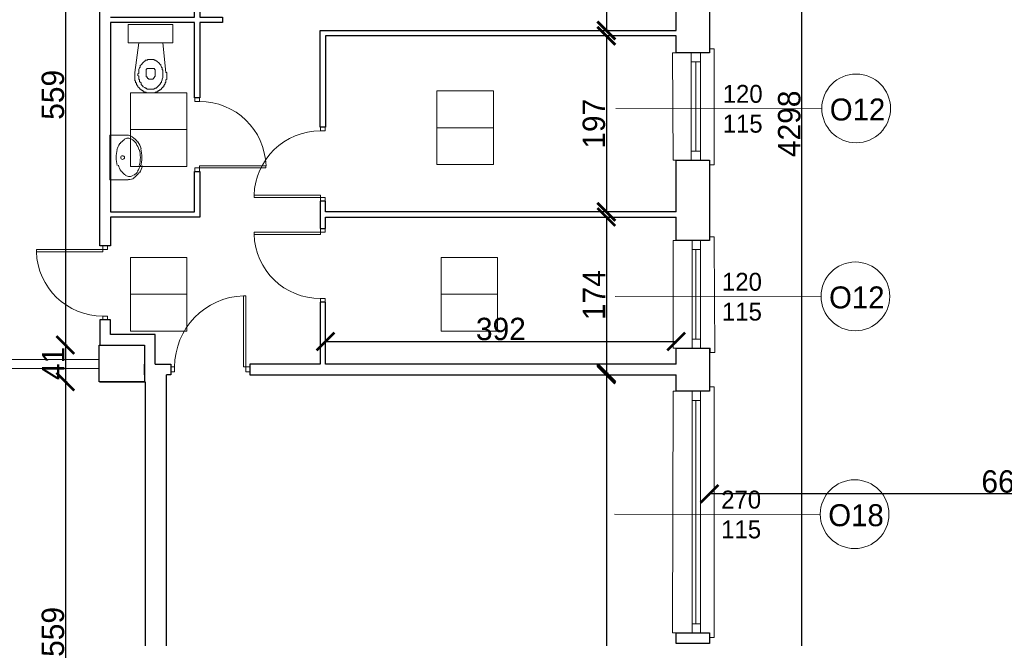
# Model space of a CAD drawing. Header units: centimetres. Extents: x -17621 to 77377, y -18613 to 66.
# Tile 106 of 173: x 27494 to 28594, y -9291 to -8599. Entities that reach past the tile are written whole.
import ezdxf

# ---------------------------------------------------------------- set-up
doc = ezdxf.new("R2010")
doc.units = ezdxf.units.CM
doc.layers.add('0-wymiarowanie rys.CAD', color=5, linetype='Continuous', lineweight=0, true_color=0x0000ff)
for name, color, linetype, lineweight in [('a_drzwi i okna', 2, 'Continuous', 0), ('a_inwentaryzacja', 141, 'Continuous', 0), ('a_wymiarowanie', 211, 'Continuous', 0), ('drzwi', 2, 'Continuous', 0), ('kratownica', 8, 'Continuous', 15), ('pomieszczenia', 191, 'Continuous', 5)]:
    doc.layers.add(name, color=color, linetype=linetype, lineweight=lineweight)
for name, color, linetype in [('PDF3_A220 ŚCIANY WEWNĘTRZNE', 7, 'Continuous'), ('PDF3_A310 STOLARKA ZEWNĘTRZNA', 7, 'Continuous'), ('PDF3_A720 MEBLE', 7, 'Continuous')]:
    doc.layers.add(name, color=color, linetype=linetype)
doc.styles.add('PDF Century Gothic', font='GOTHIC.TTF')
doc.dimstyles.new('ISO-25', dxfattribs={"dimtxt": 25, "dimasz": 20, "dimexe": 0.6, "dimexo": 0.375, "dimtad": 1, "dimdec": 0, "dimtxsty": 'PDF Century Gothic', "dimblk": 'ARCHTICK', "dimcen": 2.5, "dimadec": 1, "dimazin": 0, "dimtfac": 1, "dimtdec": 0, "dimtmove": 0, "dimatfit": 3, "dimldrblk": 'ARCHTICK', "dimfxl": 2, "dimfxlon": 1, "dimarcsym": 0})

# ---------------------------------------------------------------- blocks, each defined once
blk = doc.blocks.new('_ArchTick')
at = {"color": 0, "linetype": 'ByBlock', "const_width": 0.15}
blk.add_lwpolyline([(-0.5, -0.5), (0.5, 0.5)], dxfattribs=at)
blk = doc.blocks.new('*D982')
at = {"layer": 'a_wymiarowanie', "color": 0, "linetype": 'Continuous', "lineweight": -2, "transparency": 16777216}
for p, q in [((27835.5, -8960.8), (27835.5, -8958.2)), ((27835.5, -8958.8), (28227.6, -8958.8)), ((28227.6, -8960.8), (28227.6, -8958.2))]:
    blk.add_line(p, q, dxfattribs=at)
at = {"layer": 'Defpoints', "color": 0, "linetype": 'Continuous', "transparency": 16777216}
for p in [(28227.6, -8958.8), (27835.5, -8984.2), (28227.6, -8984.2)]:
    blk.add_point(p, dxfattribs=at)
at = {"layer": 'a_wymiarowanie', "color": 0, "linetype": 'Continuous', "lineweight": -2, "transparency": 16777216, "xscale": 20, "yscale": 20, "zscale": 20, "rotation": 180}
blk.add_blockref('_ArchTick', (27835.5, -8958.8), dxfattribs=at)
at = {"layer": 'a_wymiarowanie', "color": 0, "linetype": 'Continuous', "lineweight": -2, "transparency": 16777216, "xscale": 20, "yscale": 20, "zscale": 20}
blk.add_blockref('_ArchTick', (28227.6, -8958.8), dxfattribs=at)
at = {"layer": 'a_wymiarowanie', "color": 0, "linetype": 'Continuous', "lineweight": 0, "transparency": 16777216, "insert": (28031.6, -8945), "char_height": 25, "attachment_point": 5, "style": 'PDF Century Gothic'}
blk.add_mtext('392', dxfattribs=at)
blk = doc.blocks.new('*D984')
at = {"layer": 'a_wymiarowanie', "color": 0, "linetype": 'Continuous', "lineweight": -2, "transparency": 16777216}
for p, q in [((28151.5, -8406.6), (28148.9, -8406.6)), ((28149.5, -8406.6), (28149.5, -8611.3)), ((28151.5, -8611.3), (28148.9, -8611.3))]:
    blk.add_line(p, q, dxfattribs=at)
at = {"layer": 'Defpoints', "color": 0, "linetype": 'Continuous', "transparency": 16777216}
for p in [(28227.6, -8406.6), (28149.5, -8611.3), (28227.6, -8611.3)]:
    blk.add_point(p, dxfattribs=at)
at = {"layer": 'a_wymiarowanie', "color": 0, "linetype": 'Continuous', "lineweight": -2, "transparency": 16777216, "xscale": 20, "yscale": 20, "zscale": 20}
for p, rotation in [((28149.5, -8406.6), 90), ((28149.5, -8611.3), 270)]:
    blk.add_blockref('_ArchTick', p, dxfattribs=dict(at, rotation=rotation))
at = {"layer": 'a_wymiarowanie', "color": 0, "linetype": 'Continuous', "lineweight": 0, "transparency": 16777216, "insert": (28135.7, -8508.9), "char_height": 25, "attachment_point": 5, "rotation": 90, "style": 'PDF Century Gothic'}
blk.add_mtext('205', dxfattribs=at)
blk = doc.blocks.new('*D985')
at = {"layer": 'a_wymiarowanie', "color": 0, "linetype": 'Continuous', "lineweight": -2, "transparency": 16777216}
for p, q in [((28151.5, -8617.2), (28148.9, -8617.2)), ((28149.5, -8617.2), (28149.5, -8813.9)), ((28151.5, -8813.9), (28148.9, -8813.9))]:
    blk.add_line(p, q, dxfattribs=at)
at = {"layer": 'Defpoints', "color": 0, "linetype": 'Continuous', "transparency": 16777216}
for p in [(28227.6, -8617.2), (28149.5, -8813.9), (28227.6, -8813.9)]:
    blk.add_point(p, dxfattribs=at)
at = {"layer": 'a_wymiarowanie', "color": 0, "linetype": 'Continuous', "lineweight": -2, "transparency": 16777216, "xscale": 20, "yscale": 20, "zscale": 20}
for p, rotation in [((28149.5, -8617.2), 90), ((28149.5, -8813.9), 270)]:
    blk.add_blockref('_ArchTick', p, dxfattribs=dict(at, rotation=rotation))
at = {"layer": 'a_wymiarowanie', "color": 0, "linetype": 'Continuous', "lineweight": 0, "transparency": 16777216, "insert": (28135.7, -8715.5), "char_height": 25, "attachment_point": 5, "rotation": 90, "style": 'PDF Century Gothic'}
blk.add_mtext('197', dxfattribs=at)
blk = doc.blocks.new('*D986')
at = {"layer": 'a_wymiarowanie', "color": 0, "linetype": 'Continuous', "lineweight": -2, "transparency": 16777216}
for p, q in [((28151.5, -8819.8), (28148.9, -8819.8)), ((28149.5, -8819.8), (28149.5, -8994.2)), ((28151.5, -8994.2), (28148.9, -8994.2))]:
    blk.add_line(p, q, dxfattribs=at)
at = {"layer": 'Defpoints', "color": 0, "linetype": 'Continuous', "transparency": 16777216}
for p in [(28227.6, -8819.8), (28149.5, -8994.2), (28227.6, -8994.2)]:
    blk.add_point(p, dxfattribs=at)
at = {"layer": 'a_wymiarowanie', "color": 0, "linetype": 'Continuous', "lineweight": -2, "transparency": 16777216, "xscale": 20, "yscale": 20, "zscale": 20}
for p, rotation in [((28149.5, -8819.8), 90), ((28149.5, -8994.2), 270)]:
    blk.add_blockref('_ArchTick', p, dxfattribs=dict(at, rotation=rotation))
at = {"layer": 'a_wymiarowanie', "color": 0, "linetype": 'Continuous', "lineweight": 0, "transparency": 16777216, "insert": (28135.7, -8907), "char_height": 25, "attachment_point": 5, "rotation": 90, "style": 'PDF Century Gothic'}
blk.add_mtext('174', dxfattribs=at)
blk = doc.blocks.new('*D988')
at = {"layer": 'a_wymiarowanie', "color": 0, "linetype": 'Continuous', "lineweight": -2, "transparency": 16777216}
for p, q in [((28151.5, -8996), (28148.9, -8996)), ((28149.5, -8996), (28149.5, -10240.5)), ((28151.5, -10240.5), (28148.9, -10240.5))]:
    blk.add_line(p, q, dxfattribs=at)
at = {"layer": 'Defpoints', "color": 0, "linetype": 'Continuous', "transparency": 16777216}
for p in [(28227.6, -8996), (28149.5, -10240.5), (28228.2, -10240.5)]:
    blk.add_point(p, dxfattribs=at)
at = {"layer": 'a_wymiarowanie', "color": 0, "linetype": 'Continuous', "lineweight": -2, "transparency": 16777216, "xscale": 20, "yscale": 20, "zscale": 20}
for p, rotation in [((28149.5, -8996), 90), ((28149.5, -10240.5), 270)]:
    blk.add_blockref('_ArchTick', p, dxfattribs=dict(at, rotation=rotation))
at = {"layer": 'a_wymiarowanie', "color": 0, "linetype": 'Continuous', "lineweight": 0, "transparency": 16777216, "insert": (28136, -9618.3), "char_height": 25, "attachment_point": 5, "rotation": 90, "style": 'PDF Century Gothic'}
blk.add_mtext('1244', dxfattribs=at)
blk = doc.blocks.new('*D996')
at = {"layer": 'a_wymiarowanie', "color": 0, "linetype": 'Continuous', "lineweight": -2, "transparency": 16777216}
for p, q in [((27546.7, -8403.7), (27544.1, -8403.7)), ((27544.7, -8403.7), (27544.7, -8962.8)), ((27546.7, -8962.8), (27544.1, -8962.8))]:
    blk.add_line(p, q, dxfattribs=at)
at = {"layer": 'Defpoints', "color": 0, "linetype": 'Continuous', "transparency": 16777216}
for p in [(27582.5, -8403.7), (27544.7, -8962.8), (27583.3, -8962.8)]:
    blk.add_point(p, dxfattribs=at)
at = {"layer": 'a_wymiarowanie', "color": 0, "linetype": 'Continuous', "lineweight": -2, "transparency": 16777216, "xscale": 20, "yscale": 20, "zscale": 20}
for p, rotation in [((27544.7, -8403.7), 90), ((27544.7, -8962.8), 270)]:
    blk.add_blockref('_ArchTick', p, dxfattribs=dict(at, rotation=rotation))
at = {"layer": 'a_wymiarowanie', "color": 0, "linetype": 'Continuous', "lineweight": 0, "transparency": 16777216, "insert": (27530.9, -8683.2), "char_height": 25, "attachment_point": 5, "rotation": 90, "style": 'PDF Century Gothic'}
blk.add_mtext('559', dxfattribs=at)
blk = doc.blocks.new('*D997')
at = {"layer": 'a_wymiarowanie', "color": 0, "linetype": 'Continuous', "lineweight": -2, "transparency": 16777216}
for p, q in [((27546.7, -8962.8), (27544.1, -8962.8)), ((27544.7, -8962.8), (27544.7, -9003.8)), ((27546.7, -9003.8), (27544.1, -9003.8))]:
    blk.add_line(p, q, dxfattribs=at)
at = {"layer": 'Defpoints', "color": 0, "linetype": 'Continuous', "transparency": 16777216}
for p in [(27583.3, -8962.8), (27544.7, -9003.8), (27582.5, -9003.8)]:
    blk.add_point(p, dxfattribs=at)
at = {"layer": 'a_wymiarowanie', "color": 0, "linetype": 'Continuous', "lineweight": -2, "transparency": 16777216, "xscale": 20, "yscale": 20, "zscale": 20}
for p, rotation in [((27544.7, -8962.8), 90), ((27544.7, -9003.8), 270)]:
    blk.add_blockref('_ArchTick', p, dxfattribs=dict(at, rotation=rotation))
at = {"layer": 'a_wymiarowanie', "color": 0, "linetype": 'Continuous', "lineweight": 0, "transparency": 16777216, "insert": (27531.2, -8983.3), "char_height": 25, "attachment_point": 5, "rotation": 90, "style": 'PDF Century Gothic'}
blk.add_mtext('41', dxfattribs=at)
blk = doc.blocks.new('*D998')
at = {"layer": 'a_wymiarowanie', "color": 0, "linetype": 'Continuous', "lineweight": -2, "transparency": 16777216}
for p, q in [((27546.7, -9003.8), (27544.1, -9003.8)), ((27544.7, -9003.8), (27544.7, -9563)), ((27546.7, -9563), (27544.1, -9563))]:
    blk.add_line(p, q, dxfattribs=at)
at = {"layer": 'Defpoints', "color": 0, "linetype": 'Continuous', "transparency": 16777216}
for p in [(27582.5, -9003.8), (27544.7, -9563), (27582.3, -9563)]:
    blk.add_point(p, dxfattribs=at)
at = {"layer": 'a_wymiarowanie', "color": 0, "linetype": 'Continuous', "lineweight": -2, "transparency": 16777216, "xscale": 20, "yscale": 20, "zscale": 20}
for p, rotation in [((27544.7, -9003.8), 90), ((27544.7, -9563), 270)]:
    blk.add_blockref('_ArchTick', p, dxfattribs=dict(at, rotation=rotation))
at = {"layer": 'a_wymiarowanie', "color": 0, "linetype": 'Continuous', "lineweight": 0, "transparency": 16777216, "insert": (27530.9, -9283.4), "char_height": 25, "attachment_point": 5, "rotation": 90, "style": 'PDF Century Gothic'}
blk.add_mtext('559', dxfattribs=at)
blk = doc.blocks.new('*D1098')
at = {"layer": '0-wymiarowanie rys.CAD', "color": 0, "linetype": 'Continuous', "lineweight": -2, "transparency": 16777216}
for p, q in [((28365.9, -6566.8), (28368.5, -6566.8)), ((28367.9, -10864.5), (28367.9, -6566.8)), ((28365.9, -10864.5), (28368.5, -10864.5))]:
    blk.add_line(p, q, dxfattribs=at)
at = {"layer": 'Defpoints', "color": 0, "linetype": 'Continuous', "transparency": 16777216}
for p in [(28263.1, -6566.8), (28367.9, -6566.8), (28263.1, -10864.5)]:
    blk.add_point(p, dxfattribs=at)
at = {"layer": '0-wymiarowanie rys.CAD', "color": 0, "linetype": 'Continuous', "lineweight": -2, "transparency": 16777216, "xscale": 20, "yscale": 20, "zscale": 20}
for p, rotation in [((28367.9, -6566.8), 90), ((28367.9, -10864.5), 270)]:
    blk.add_blockref('_ArchTick', p, dxfattribs=dict(at, rotation=rotation))
at = {"layer": '0-wymiarowanie rys.CAD', "color": 0, "linetype": 'Continuous', "transparency": 16777216, "insert": (28354.1, -8715.6), "char_height": 25, "attachment_point": 5, "rotation": 90, "style": 'PDF Century Gothic'}
blk.add_mtext('4298', dxfattribs=at)
blk = doc.blocks.new('*D1170')
at = {"layer": '0-wymiarowanie rys.CAD', "color": 0, "linetype": 'Continuous', "lineweight": -2, "transparency": 16777216}
for p, q in [((28264.8, -9131.1), (28264.8, -9128.5)), ((28928.6, -9129.1), (28264.8, -9129.1)), ((28928.6, -9131.1), (28928.6, -9128.5))]:
    blk.add_line(p, q, dxfattribs=at)
at = {"layer": 'Defpoints', "color": 0, "linetype": 'Continuous', "transparency": 16777216}
for p in [(28264.8, -9129.1), (28264.8, -9199.1), (28928.6, -9199.1)]:
    blk.add_point(p, dxfattribs=at)
at = {"layer": '0-wymiarowanie rys.CAD', "color": 0, "linetype": 'Continuous', "lineweight": -2, "transparency": 16777216, "xscale": 20, "yscale": 20, "zscale": 20, "rotation": 180}
blk.add_blockref('_ArchTick', (28264.8, -9129.1), dxfattribs=at)
at = {"layer": '0-wymiarowanie rys.CAD', "color": 0, "linetype": 'Continuous', "lineweight": -2, "transparency": 16777216, "xscale": 20, "yscale": 20, "zscale": 20}
blk.add_blockref('_ArchTick', (28928.6, -9129.1), dxfattribs=at)
at = {"layer": '0-wymiarowanie rys.CAD', "color": 0, "linetype": 'Continuous', "transparency": 16777216, "insert": (28596.7, -9115.4), "char_height": 25, "attachment_point": 5, "style": 'PDF Century Gothic'}
blk.add_mtext('664', dxfattribs=at)

msp = doc.modelspace()

# ---------------------------------------------------------------- linework, layer by layer
at = {"layer": 'a_drzwi i okna'}
for p, q in [((28390.3, -8699), (28160.2, -8698.4)), ((28389.5, -8909), (28159.3, -8908.4)), ((28388.6, -9152.4), (28158.5, -9151.8))]:
    msp.add_line(p, q, dxfattribs=at)
for centre in [(28428.8, -8698.4), (28427.9, -8908.4), (28427.1, -9151.8)]:
    msp.add_circle(centre, 38.4, dxfattribs=at)
at = {"layer": 'a_inwentaryzacja', "lineweight": 25}
for p, q in [((27583.3, -8852), (27583.3, -8403.7)), ((27595.2, -8602.2), (27595.2, -8813.9)), ((27829.6, -8611.3), (28227.6, -8611.3)), ((27829.6, -8719.4), (27829.6, -8611.3)), ((28227.6, -8617.2), (27835.5, -8617.2)), ((27835.5, -8617.2), (27835.5, -8719.4)), ((27835.5, -8719.4), (27829.6, -8719.4)), ((27689.2, -8813.9), (27689.2, -8769)), ((27689.2, -8769), (27695.1, -8769)), ((27695.1, -8769), (27695.1, -8819.8)), ((27835.5, -8802), (27829.6, -8802)), ((27829.6, -8802), (27829.6, -8832.5)), ((27835.5, -8813.9), (27835.5, -8802)), ((27595.2, -8813.9), (27689.2, -8813.9)), ((28227.6, -8813.9), (27835.5, -8813.9)), ((27695.1, -8819.8), (27595.2, -8819.8)), ((27595.2, -8819.8), (27595.2, -8852)), ((27835.5, -8832.5), (27835.5, -8819.8)), ((27835.5, -8819.8), (28227.6, -8819.8)), ((27829.6, -8832.5), (27835.5, -8832.5)), ((27595.2, -8852), (27583.3, -8852)), ((27835.5, -8915), (27829.6, -8915)), ((27829.6, -8915), (27829.6, -8984.2)), ((27835.5, -8984.2), (27835.5, -8915)), ((27829.6, -8984.2), (27751, -8984.2)), ((27751, -8984.2), (27751, -8996)), ((28227.6, -8984.2), (27835.5, -8984.2)), ((27751, -8996), (28227.6, -8996))]:
    msp.add_line(p, q, dxfattribs=at)
at = {"layer": 'a_inwentaryzacja', "linetype": 'Continuous', "lineweight": 25}
for points in [[(27595.2, -8819.8), (27595.2, -8852), (27583.3, -8852), (27583.3, -8403.7)], [(28227.6, -8611.3), (28227.6, -8546.3), (28264.8, -8546.3), (28264.8, -8636.1), (28227.6, -8636.1), (28227.6, -8617.2)], [(27595.2, -8602.2), (27595.2, -8813.9)], [(28227.6, -8611.3), (28227.6, -8602.2)], [(28227.6, -8813.9), (28227.6, -8756.3), (28264.8, -8756.3), (28264.8, -8846), (28227.6, -8846), (28227.6, -8819.8)], [(27583.3, -8951), (27583.3, -8962.8), (27633.3, -8962.8), (27633.3, -8994.2)], [(27583.3, -8951), (27583.3, -8951)], [(27645.1, -8984.2), (27645.1, -8951), (27595.2, -8951)], [(28227.6, -8984.2), (28227.6, -8966.3), (28264.8, -8966.3), (28264.8, -9014.5), (28227.6, -9014.5), (28227.6, -8996)], [(27633.3, -8996), (27633.3, -8984.2), (27633.3, -8984.2)], [(27645.1, -8984.2), (27662.5, -8984.2), (27662.5, -8996), (27657.8, -8996)], [(27634.1, -9003.8), (27634.1, -9732.5), (27657.9, -9732.5), (27657.9, -8996)]]:
    msp.add_lwpolyline(points, dxfattribs=at)
at = {"layer": 'a_inwentaryzacja', "lineweight": 25}
for points in [[(27595.2, -8596.3), (27689.2, -8596.3), (27689.2, -8512.9), (27695.1, -8512.9), (27695.1, -8596.3), (27720.5, -8596.3), (27720.5, -8602.2), (27695.1, -8602.2), (27695.1, -8686.4), (27689.2, -8686.4), (27689.2, -8602.2), (27595.2, -8602.2)], [(27595.2, -8951), (27595.2, -8934.5), (27583.3, -8934.5), (27583.3, -8962.8)], [(27583.3, -9003.8), (27634.1, -9003.8), (27634.1, -9732.5), (27657.8, -9732.5), (27657.8, -9357.4), (27657.8, -9320.2), (27657.8, -9308.3), (27657.8, -8996)], [(27633.3, -8994.2), (27633.3, -8994.2)]]:
    msp.add_lwpolyline(points, dxfattribs=at)
msp.add_lwpolyline([(27582.5, -8962.8), (27633.3, -8962.8), (27633.3, -9003.8), (27582.5, -9003.8)], close=True, dxfattribs=at)
at = {"layer": 'drzwi'}
for points in [[(27694.7, -8690.6), (27694.7, -8686.4), (27689.5, -8686.4), (27689.5, -8690.6)], [(27830, -8723.6), (27830, -8719.4), (27835.2, -8719.4), (27835.2, -8723.6)], [(27830, -8910.9), (27830, -8915), (27835.2, -8915), (27835.2, -8910.9)], [(27586.6, -8930.4), (27586.6, -8934.5), (27591.9, -8934.5), (27591.9, -8930.4)], [(27666.9, -8987.3), (27662.5, -8987.3), (27662.5, -8992.9), (27666.9, -8992.9)]]:
    msp.add_lwpolyline(points, close=True, dxfattribs=at)
for points in [[(27694.7, -8764.9), (27694.7, -8769), (27689.5, -8769), (27689.5, -8764.9), (27694.7, -8764.9), (27694.7, -8762.4), (27769, -8762.4), (27769, -8764.9), (27694.7, -8764.9)], [(27830, -8797.9), (27830, -8802), (27835.2, -8802), (27835.2, -8797.9), (27830, -8797.9), (27830, -8795.4), (27755.7, -8795.4), (27755.7, -8797.9), (27830, -8797.9)], [(27830, -8836.6), (27830, -8832.5), (27835.2, -8832.5), (27835.2, -8836.6), (27830, -8836.6), (27830, -8839.1), (27755.7, -8839.1), (27755.7, -8836.6), (27830, -8836.6)], [(27586.6, -8856.1), (27586.6, -8852), (27591.9, -8852), (27591.9, -8856.1), (27586.6, -8856.1), (27586.6, -8858.6), (27512.4, -8858.6), (27512.3, -8856.1), (27586.6, -8856.1)], [(27746.5, -8987.3), (27751, -8987.3), (27751, -8992.9), (27746.5, -8992.9), (27746.5, -8987.3), (27743.9, -8987.3), (27743.9, -8907.7), (27746.5, -8907.7), (27746.5, -8987.3)]]:
    msp.add_lwpolyline(points, dxfattribs=at)
for centre, radius, start, end in [((27694.9, -8764.8), 74.2, 1.8362, 90.1055), ((27829.8, -8797.8), 74.2, 89.8945, 178.1638), ((27829.8, -8836.7), 74.2, 181.8362, 270.1055), ((27586.5, -8856.2), 74.2, 181.8362, 270.1055), ((27746.4, -8987.2), 79.5, 91.8362, 180.1055)]:
    msp.add_arc(centre, radius, start, end, dxfattribs=at)
at = {"layer": 'kratownica', "linetype": 'Continuous'}
msp.add_lwpolyline([(25200.1, -8978.9), (27582.5, -8978.9), (27582.5, -8989.1), (25200.1, -8989.1)], close=True, dxfattribs=at)
at = {"layer": 'PDF3_A220 ŚCIANY WEWNĘTRZNE', "lineweight": 25}
msp.add_lwpolyline([(28227.6, -9296.5), (28227.6, -9284.6), (28264.8, -9284.6), (28264.8, -9296.5)], close=True, dxfattribs=at)
at = {"layer": 'PDF3_A310 STOLARKA ZEWNĘTRZNA', "lineweight": 5}
for points in [[(28224.2, -8756.3), (28264.8, -8756.3), (28264.8, -8761.4), (28269.9, -8761.4), (28269.9, -8636.1), (28269.9, -8631.8), (28264.8, -8631.8), (28264.8, -8636.1), (28223.3, -8636.1)], [(28244.5, -8756.3), (28244.5, -8746.1), (28244.5, -8646.2), (28244.5, -8636.1), (28254.7, -8636.1), (28254.7, -8646.2), (28254.7, -8746.1), (28254.7, -8756.3)], [(28224.2, -8966.3), (28265.7, -8966.3), (28265.7, -8971.3), (28270.7, -8971.3), (28269.9, -8846), (28269.9, -8841.8), (28264.8, -8841.8), (28264.8, -8846), (28224.2, -8846)], [(28245.3, -8966.3), (28245.3, -8956.1), (28245.3, -8856.2), (28245.3, -8846), (28254.7, -8846), (28254.7, -8856.2), (28254.7, -8956.1), (28254.7, -8966.3)], [(28223.3, -9284.6), (28264.8, -9284.6), (28264.8, -9289.7), (28269.9, -9289.7), (28269.9, -9014.5), (28269.9, -9009.4), (28264.8, -9009.4), (28264.8, -9014.5), (28224.2, -9014.5)], [(28245.3, -9284.6), (28245.3, -9274.4), (28245.3, -9024.7), (28245.3, -9014.5), (28254.7, -9014.5), (28254.7, -9024.7), (28254.7, -9274.4), (28254.7, -9284.6)]]:
    msp.add_lwpolyline(points, close=True, dxfattribs=at)
for points in [[(28254.7, -8646.2), (28244.5, -8646.2)], [(28249.6, -8746.1), (28249.6, -8646.2)], [(28254.7, -8746.1), (28244.5, -8746.1)], [(28254.7, -8856.2), (28245.3, -8856.2)], [(28249.6, -8956.1), (28249.6, -8856.2)], [(28254.7, -8956.1), (28245.3, -8956.1)], [(28254.7, -9024.7), (28245.3, -9024.7)], [(28249.6, -9274.4), (28249.6, -9024.7)], [(28254.7, -9274.4), (28245.3, -9274.4)]]:
    msp.add_lwpolyline(points, dxfattribs=at)
at = {"layer": 'PDF3_A720 MEBLE', "lineweight": 0}
for points in [[(27614.9, -8625), (27664.8, -8625), (27664.8, -8604.7), (27614.9, -8604.7)], [(27653.8, -8625), (27657.2, -8658.1), (27658, -8658.1), (27658, -8658.9), (27658, -8659.8), (27658, -8660.6), (27658, -8661.5), (27658, -8662.3), (27658, -8663.1), (27658, -8664), (27658, -8664.8), (27658, -8665.7), (27657.2, -8666.5), (27657.2, -8667.4), (27657.2, -8668.2), (27657.2, -8669.1), (27656.3, -8669.9), (27656.3, -8670.8), (27655.5, -8671.6), (27655.5, -8672.5), (27654.7, -8672.5), (27654.7, -8673.3), (27654.7, -8674.2), (27653.8, -8674.2), (27653.8, -8675), (27653, -8675), (27653, -8675.8), (27652.1, -8675.8), (27652.1, -8676.7), (27651.3, -8676.7), (27651.3, -8677.5), (27650.4, -8677.5), (27649.6, -8678.4), (27648.7, -8678.4), (27648.7, -8679.2), (27647.9, -8679.2), (27647, -8680.1), (27646.2, -8680.1), (27645.3, -8680.1), (27645.3, -8680.9), (27644.5, -8680.9), (27643.6, -8680.9), (27642.8, -8680.9), (27642, -8680.9), (27641.1, -8680.9), (27640.3, -8680.9), (27639.4, -8680.9), (27638.6, -8680.9), (27637.7, -8680.9), (27636.9, -8680.9), (27636, -8680.9), (27635.2, -8680.9), (27635.2, -8680.1), (27634.3, -8680.1), (27633.5, -8680.1), (27632.6, -8680.1), (27632.6, -8679.2), (27631.8, -8679.2), (27630.9, -8678.4), (27630.1, -8678.4), (27630.1, -8677.5), (27629.3, -8677.5), (27628.4, -8676.7), (27627.6, -8675.8), (27626.7, -8675), (27625.9, -8674.2), (27625.9, -8673.3), (27625, -8673.3), (27625, -8672.5), (27624.2, -8671.6), (27624.2, -8670.8), (27624.2, -8669.9), (27623.3, -8669.9), (27623.3, -8669.1), (27623.3, -8668.2), (27623.3, -8667.4), (27622.5, -8667.4), (27622.5, -8666.5), (27622.5, -8665.7), (27622.5, -8664.8), (27622.5, -8664), (27622.5, -8663.1), (27622.5, -8662.3), (27622.5, -8661.5), (27622.5, -8660.6), (27622.5, -8659.8), (27622.5, -8658.9), (27622.5, -8658.1), (27626.7, -8625)], [(27640.3, -8643.7), (27638.6, -8643.7), (27637.7, -8643.7), (27636.9, -8643.7), (27636, -8644.5), (27634.3, -8644.5), (27633.5, -8645.4), (27632.6, -8646.2), (27631.8, -8647.1), (27630.9, -8647.9), (27630.1, -8648.8), (27629.3, -8649.6), (27628.4, -8650.4), (27628.4, -8652.1), (27627.6, -8653), (27626.7, -8654.7), (27626.7, -8655.5), (27626.7, -8657.2), (27626.7, -8658.9), (27625.9, -8659.8), (27625.9, -8661.5), (27626.7, -8662.3), (27626.7, -8664), (27626.7, -8665.7), (27627.6, -8666.5), (27627.6, -8668.2), (27628.4, -8669.1), (27629.3, -8669.9), (27629.3, -8671.6), (27630.1, -8672.5), (27630.9, -8673.3), (27631.8, -8674.2), (27633.5, -8675), (27634.3, -8675.8), (27635.2, -8675.8), (27636, -8676.7), (27637.7, -8676.7), (27638.6, -8676.7), (27639.4, -8676.7), (27640.3, -8676.7), (27642, -8676.7), (27642.8, -8676.7), (27643.6, -8676.7), (27645.3, -8675.8), (27646.2, -8675.8), (27647, -8675), (27647.9, -8674.2), (27648.7, -8673.3), (27649.6, -8672.5), (27650.4, -8671.6), (27651.3, -8669.9), (27652.1, -8669.1), (27652.1, -8668.2), (27653, -8666.5), (27653, -8665.7), (27653.8, -8664), (27653.8, -8662.3), (27653.8, -8661.5), (27653.8, -8659.8), (27653.8, -8658.9), (27653.8, -8657.2), (27653.8, -8655.5), (27653, -8654.7), (27653, -8653), (27652.1, -8652.1), (27651.3, -8650.4), (27651.3, -8649.6), (27650.4, -8648.8), (27649.6, -8647.9), (27648.7, -8647.1), (27647.9, -8646.2), (27647, -8645.4), (27645.3, -8644.5), (27644.5, -8644.5), (27643.6, -8643.7), (27642, -8643.7), (27641.1, -8643.7)], [(27640.3, -8653.8), (27636.9, -8653.8), (27636, -8653.8), (27635.2, -8654.7), (27635.2, -8655.5), (27635.2, -8661.5), (27635.2, -8662.3), (27635.2, -8663.1), (27636, -8663.1), (27636, -8664), (27636.9, -8664.8), (27637.7, -8664.8), (27637.7, -8665.7), (27638.6, -8665.7), (27639.4, -8665.7), (27640.3, -8665.7), (27641.1, -8665.7), (27642, -8665.7), (27642.8, -8665.7), (27642.8, -8664.8), (27643.6, -8664.8), (27643.6, -8664), (27644.5, -8664), (27644.5, -8663.1), (27645.3, -8662.3), (27645.3, -8661.5), (27645.3, -8660.6), (27645.3, -8655.5), (27645.3, -8654.7), (27644.5, -8654.7), (27644.5, -8653.8), (27643.6, -8653.8), (27642.8, -8653.8)]]:
    msp.add_lwpolyline(points, close=True, dxfattribs=at)
msp.add_lwpolyline([(27614.9, -8778.3), (27594.5, -8778.3), (27594.5, -8728.3), (27614.9, -8728.3)], dxfattribs=at)
for points in [[(27618.9, -8732.9, 0.138478), (27614.7, -8731.7, 0.138478), (27610.5, -8732.9)], [(27602.8, -8744.3, 0.068272), (27601.5, -8753.3, 0.068272), (27602.8, -8762.3)], [(27627.4, -8762.3, 0.068248), (27628.6, -8753.3, 0.068272), (27627.4, -8744.3)], [(27629, -8763.2, 0.068248), (27630.3, -8753.3, 0.068273), (27629, -8743.4)], [(27612.1, -8773.3, 0.138479), (27616.3, -8774.5, 0.138478), (27620.5, -8773.3)]]:
    msp.add_lwpolyline(points, format="xyb", dxfattribs=at)
msp.add_circle((27608.7, -8753.3), 2.12, dxfattribs=at)
for centre, radius, start, end in [((27613.8, -8739.7), 11.4, 58.4566, 89.9927), ((27624.8, -8750.7), 23.3, 145.9736, 164.3701), ((27618.9, -8746.5), 15.7, 121.5288, 145.9737), ((27609.6, -8746.5), 19, 34.012, 58.4565), ((27611.3, -8746.5), 15.7, 34.0118, 58.4566), ((27604.5, -8750.7), 23.3, 15.6153, 34.0119), ((27603.7, -8750.7), 26.7, 15.6152, 34.0119), ((27626.4, -8755.5), 23.3, 195.6153, 214.0119), ((27606.1, -8755.5), 23.3, 325.979, 344.3756), ((27620.5, -8759.7), 15.7, 214.0118, 238.4566), ((27612.9, -8759.7), 15.7, 301.5344, 325.979), ((27611.2, -8759.7), 19, 301.5345, 325.9791), ((27605.3, -8755.5), 26.7, 325.9791, 344.3756), ((27615.4, -8766.5), 11.4, 269.9982, 301.5344)]:
    msp.add_arc(centre, radius, start, end, dxfattribs=at)
at = {"layer": 'pomieszczenia'}
for p, q in [((27617.4, -8722), (27680.5, -8722)), ((27960.1, -8719.9), (28023.2, -8719.9)), ((27617.4, -8906.1), (27680.5, -8906.1)), ((27964.8, -8906.1), (28027.8, -8906.1))]:
    msp.add_line(p, q, dxfattribs=at)
for points in [[(27617.4, -8680.8), (27680.5, -8680.8), (27680.5, -8763.1), (27617.4, -8763.1)], [(27960.1, -8678.7), (28023.2, -8678.7), (28023.2, -8761), (27960.1, -8761)], [(27617.4, -8865), (27680.5, -8865), (27680.5, -8947.3), (27617.4, -8947.3)], [(27964.8, -8865), (28027.8, -8865), (28027.8, -8947.3), (27964.8, -8947.3)]]:
    msp.add_lwpolyline(points, close=True, dxfattribs=at)

# ---------------------------------------------------------------- texts
at = {"layer": 'a_drzwi i okna', "style": 'PDF Century Gothic'}
for s, width, gutter_width, heights, insert, char_height, attachment_point in [('120\\P115', 179.816, 12.5, [162.8], (28279.6, -8672.1), 20, 1), ('O12', 220.698, 15.3, [199.8], (28399.3, -8712.2), 24.55, 7), ('120\\P115', 179.816, 12.5, [162.8], (28278.8, -8882.1), 20, 1), ('O12', 220.698, 15.3, [199.8], (28398.5, -8922.2), 24.55, 7), ('270\\P115', 179.816, 12.5, [162.8], (28277.9, -9125.5), 20, 1), ('O18', 220.698, 15.3, [199.8], (28397.6, -9165.6), 24.55, 7)]:
    msp.add_mtext_dynamic_manual_height_columns(s, width=width, gutter_width=gutter_width, heights=heights, dxfattribs=dict(at, insert=insert, char_height=char_height, attachment_point=attachment_point))

# ---------------------------------------------------------------- dimensions: what is measured, and where the dimension line sits
at = {"layer": '0-wymiarowanie rys.CAD', "linetype": 'Continuous'}
dim = msp.add_linear_dim(base=(28367.9, -6566.8), p1=(28263.1, -10864.5), p2=(28263.1, -6566.8), angle=90, dimstyle='ISO-25', dxfattribs=at)
dim.commit()
dim.dimension.update_dxf_attribs({"geometry": '*D1098', "text_midpoint": (28354.1, -8715.6)})
dim = msp.add_linear_dim(base=(28264.8, -9129.1), p1=(28928.6, -9199.1), p2=(28264.8, -9199.1), dimstyle='ISO-25', dxfattribs=at)
dim.commit()
dim.dimension.update_dxf_attribs({"geometry": '*D1170', "text_midpoint": (28596.7, -9115.4)})
at = {"layer": 'a_wymiarowanie', "linetype": 'Continuous', "lineweight": 0}
for base, p1, p2, picture, middle in [((27544.7, -8962.8), (27582.5, -8403.7), (27583.3, -8962.8), '*D996', (27530.9, -8683.2)), ((27544.7, -9003.8), (27583.3, -8962.8), (27582.5, -9003.8), '*D997', (27531.2, -8983.3)), ((27544.7, -9563), (27582.5, -9003.8), (27582.3, -9563), '*D998', (27530.9, -9283.4))]:
    dim = msp.add_linear_dim(base=base, p1=p1, p2=p2, angle=90, dimstyle='ISO-25', override={"dimtmove": 1}, dxfattribs=at)
    dim.commit()
    dim.dimension.update_dxf_attribs({"geometry": picture, "text_midpoint": middle})
for base, p1, p2, picture, middle in [((28149.5, -8611.3), (28227.6, -8406.6), (28227.6, -8611.3), '*D984', (28135.7, -8508.9)), ((28149.5, -8813.9), (28227.6, -8617.2), (28227.6, -8813.9), '*D985', (28135.7, -8715.5)), ((28149.5, -8994.2), (28227.6, -8819.8), (28227.6, -8994.2), '*D986', (28135.7, -8907)), ((28149.4772, -10240.4785), (28227.569, -8996.0463), (28228.2079, -10240.4785), '*D988', (28136.0378, -9618.2624))]:
    dim = msp.add_linear_dim(base=base, p1=p1, p2=p2, angle=90, dimstyle='ISO-25', dxfattribs=at)
    dim.commit()
    dim.dimension.update_dxf_attribs({"geometry": picture, "text_midpoint": middle})
dim = msp.add_linear_dim(base=(28227.6, -8958.8), p1=(27835.5, -8984.2), p2=(28227.6, -8984.2), dimstyle='ISO-25', dxfattribs=at)
dim.commit()
dim.dimension.update_dxf_attribs({"geometry": '*D982', "text_midpoint": (28031.6, -8945)})

doc.saveas('drawing.dxf')
